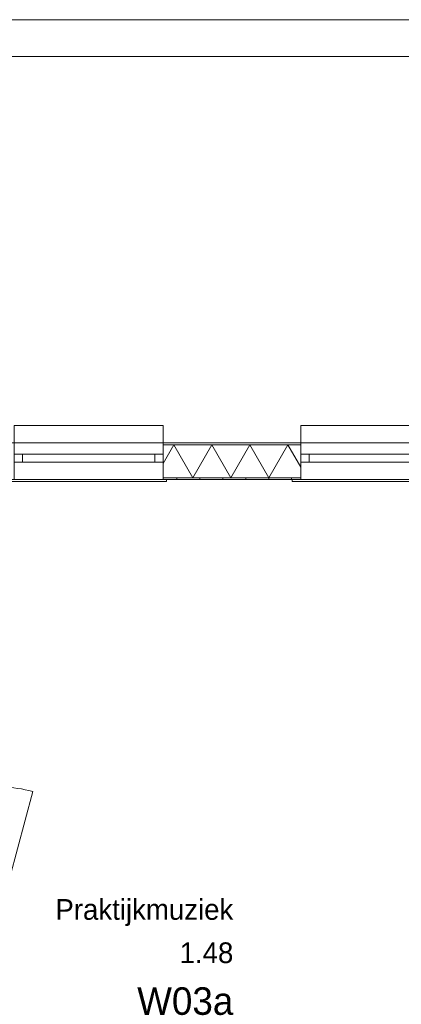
# Model space of a CAD drawing. Header units: millimetres. Extents: x -850 to 154668, y -25041 to 71030.
# Tile 169 of 211: x 37429 to 40757, y 45660 to 54235. Entities that reach past the tile are written whole.
import ezdxf
from ezdxf.enums import TextEntityAlignment as Align

# ---------------------------------------------------------------- set-up
doc = ezdxf.new("R2010")
doc.units = ezdxf.units.MM
doc.header["$MEASUREMENT"] = 0
for name, color, linetype in [('New_21 Buitenwanden', 7, 'Continuous'), ('New_21 Buitenwanden Doorsnede-arcering', 7, 'Continuous'), ('New_21 Buitenwanden Laagscheidingslijnen', 7, 'Continuous'), ('New_21 Buitenwanden Ramen', 7, 'Continuous'), ('New_22 NC Binnenwanden', 7, 'Continuous'), ('New_22 NC Binnenwanden Deuren', 7, 'Continuous'), ('New_22 NC Binnenwanden Doorsnede-arcering', 7, 'Continuous'), ('New_23 Vloeren', 7, 'Continuous'), ('New_Z Ruimtefuncties', 7, 'Continuous'), ('New_Z Ruimtefuncties Zone omranding', 7, 'Continuous'), ('New_Z Ruimtefuncties Zone tekst', 7, 'Continuous')]:
    doc.layers.add(name, color=color, linetype=linetype)
doc.styles.add('GENERATED_STYLE_1', font='txt')
doc.styles.add('GENERATED_STYLE_2', font='txt')

# ---------------------------------------------------------------- blocks, each defined once
blk = doc.blocks.new('Slab_3_2', base_point=(0, 51154.6))
at = {"layer": 'New_23 Vloeren', "color": 1, "linetype": 'Continuous', "lineweight": 0, "flags": 128}
blk.add_lwpolyline([(25600, 49879.9), (31400.4, 49880), (31400.4, 50230), (31940.2, 50230), (31940.2, 50378.2), (33240.2, 50378.2), (33240.2, 50230), (49780.3, 50230), (49780.3, 50378.2), (51080.3, 50378.2)], dxfattribs=at)
blk = doc.blocks.new('Slab_13_2', base_point=(31400.4, 53915))
at = {"layer": 'New_23 Vloeren', "color": 1, "linetype": 'Continuous', "lineweight": 0, "flags": 128}
blk.add_lwpolyline([(31400.4, 53915), (31400.4, 50700.2), (32380.3, 50700.2), (33680.3, 50700.2), (33680.3, 50550.2), (49780.3, 50550.2), (49780.3, 50230), (51080.3, 50230), (51080.3, 50550.2), (61610, 50550.2), (61610, 53915)], close=True, dxfattribs=at)
blk = doc.blocks.new('Wall_162_2', base_point=(61610, 53915))
at = {"layer": 'New_21 Buitenwanden', "color": 8, "linetype": 'Continuous', "lineweight": 0, "true_color": 0x778488, "flags": 128}
for points in [[(52630, 54235.2), (36890, 54235.2)], [(36890, 53915), (52630, 53915)]]:
    blk.add_lwpolyline(points, dxfattribs=at)
blk = doc.blocks.new('*X1389')
at = {"layer": 'New_21 Buitenwanden Doorsnede-arcering', "linetype": 'Continuous', "lineweight": 0, "true_color": 0xe9ebeb}
for points in [[(38680.3, 50532.2), (38680.3, 50532.1), (38702.5, 50532.1), (38702.5, 50532.2)], [(38852.5, 50532.2), (38852.5, 50532.1), (39002.5, 50532.1), (39002.5, 50532.2)], [(39152.5, 50532.2), (39152.5, 50532.1), (39302.5, 50532.1), (39302.5, 50532.2)], [(39452.5, 50532.2), (39452.5, 50532.1), (39602.5, 50532.1), (39602.5, 50532.2)], [(39880.3, 50532.2), (39752.5, 50532.2), (39752.5, 50532.1), (39880.3, 50532.1)]]:
    blk.add_hatch(color=254, dxfattribs=at).paths.add_polyline_path(points)
blk = doc.blocks.new('*X1397')
at = {"layer": 'New_21 Buitenwanden Doorsnede-arcering', "linetype": 'Continuous', "lineweight": 0, "true_color": 0xe9ebeb}
for points in [[(38680.3, 50245.1), (38680.3, 50245), (38702.5, 50245), (38702.5, 50245.1)], [(38852.5, 50245.1), (38852.5, 50245), (39002.5, 50245), (39002.5, 50245.1)], [(39152.5, 50245.1), (39152.5, 50245), (39302.5, 50245), (39302.5, 50245.1)], [(39452.5, 50245.1), (39452.5, 50245), (39602.5, 50245), (39602.5, 50245.1)], [(39880.3, 50245.1), (39752.5, 50245.1), (39752.5, 50245), (39880.3, 50245)]]:
    blk.add_hatch(color=254, dxfattribs=at).paths.add_polyline_path(points)
blk = doc.blocks.new('*X1405')
at = {"layer": 'New_21 Buitenwanden Doorsnede-arcering', "color": 254, "linetype": 'Continuous', "lineweight": 0, "true_color": 0xe9ebeb}
for p, q in [((38773.7, 50532.1), (38680.3, 50370.3)), ((38773.7, 50532.1), (38939.4, 50245.1)), ((39105.1, 50532.1), (38939.4, 50245.1)), ((39105.1, 50532.1), (39270.8, 50245.1)), ((39436.5, 50532.1), (39270.8, 50245.1)), ((39436.5, 50532.1), (39602.2, 50245.1)), ((39767.9, 50532.1), (39602.2, 50245.1)), ((39767.9, 50532.1), (39880.3, 50337.4))]:
    blk.add_line(p, q, dxfattribs=at)
blk = doc.blocks.new('R1 22_7')
at = {"layer": 'New_21 Buitenwanden Ramen', "color": 1, "linetype": 'Continuous', "lineweight": 0}
for p, q in [((-725, 150.2), (-725, 168.2)), ((-725, 168.2), (680, 168.2)), ((-650, 150.2), (-680, 150.2)), ((-650, 150.2), (-680, 150.2)), ((-650, 135.2), (-650, 150.2)), ((-650, 135.2), (-650, 150.2)), ((-650, 0), (-650, 135.1)), ((-650, 0), (-650, 135.1)), ((650, 135.2), (650, 150.2)), ((650, 135.2), (650, 150.2)), ((650, 150.2), (680, 150.2)), ((650, 150.2), (680, 150.2)), ((650, 0), (650, 135.1)), ((650, 0), (650, 135.1)), ((680, 168.2), (680, 150.2)), ((-650, 0), (-577, 0)), ((-650, -72), (-650, 0)), ((-650, -72), (-650, 0)), ((-577, 0), (-577, -72)), ((-577, 0), (577, 0)), ((577, -72), (577, 0)), ((577, 0), (650, 0)), ((650, -72), (650, 0)), ((650, -72), (650, 0)), ((-577, -72), (-650, -72)), ((-650, -152), (-650, -72)), ((577, -72), (-577, -72)), ((650, -72), (577, -72)), ((650, -152), (650, -72)), ((-650, -170), (-650, -320)), ((650, -320), (650, -170)), ((-650, -320), (650, -320))]:
    blk.add_line(p, q, dxfattribs=at)
at = {"layer": 'New_21 Buitenwanden Ramen', "color": 9, "linetype": 'Continuous', "lineweight": 0}
for p, q in [((-650, 150.2), (650, 150.2)), ((-650, 135.1), (-650, 135.2)), ((-650, 135.1), (-650, 135.2)), ((650, 135.1), (650, 135.2)), ((650, 135.1), (650, 135.2)), ((-650, -170), (-650, -152)), ((650, -170), (650, -152))]:
    blk.add_line(p, q, dxfattribs=at)
blk = doc.blocks.new('Wall_217_2', base_point=(33515.2, 50230))
at = {"layer": 'New_21 Buitenwanden Doorsnede-arcering', "linetype": 'Continuous', "lineweight": 0, "true_color": 0xe9ebeb}
h = blk.add_hatch(dxfattribs=at)
h.set_pattern_fill('930_Lijnen_vert_200_0002', color=254, style=0, pattern_type=2)
h.set_pattern_definition([(270, (0, 0), (200, 0), [])])
h.paths.add_polyline_path([(38680.3, 50245), (38680.3, 50230), (39880.3, 50230), (39880.3, 50245)])
at = {"layer": 'New_21 Buitenwanden', "color": 8, "linetype": 'Continuous', "lineweight": 0, "true_color": 0x778488}
for p, q in [((38680.3, 50550.2), (38680.3, 50532.2)), ((38680.3, 50532.2), (38680.3, 50452.2)), ((39880.3, 50550.2), (39880.3, 50532.2)), ((39880.3, 50532.2), (39880.3, 50452.2)), ((38680.3, 50452.2), (38680.3, 50380.2)), ((39880.3, 50452.2), (39880.3, 50380.2)), ((38680.3, 50380.2), (38680.3, 50245.1)), ((39880.3, 50380.2), (39880.3, 50245.1)), ((38680.3, 50245.1), (38680.3, 50245)), ((38680.3, 50245), (38680.3, 50230)), ((38680.3, 50230), (38710.3, 50230)), ((39880.3, 50230), (39850.3, 50230)), ((39880.3, 50245.1), (39880.3, 50245)), ((39880.3, 50245), (39880.3, 50230))]:
    blk.add_line(p, q, dxfattribs=at)
at = {"layer": 'New_21 Buitenwanden', "color": 8, "linetype": 'Continuous', "lineweight": 0, "true_color": 0x778488, "flags": 128}
for points in [[(39880.3, 50550.2), (38680.3, 50550.2)], [(38680.3, 50230), (39880.3, 50230)]]:
    blk.add_lwpolyline(points, dxfattribs=at)
at = {"layer": 'New_21 Buitenwanden Laagscheidingslijnen', "color": 8, "linetype": 'Continuous', "lineweight": 0, "true_color": 0x778488}
for p, q in [((39880.3, 50532.2), (38680.3, 50532.2)), ((39880.3, 50532.1), (38680.3, 50532.1)), ((38680.3, 50245.1), (39880.3, 50245.1)), ((38680.3, 50245), (39880.3, 50245))]:
    blk.add_line(p, q, dxfattribs=at)
at = {"layer": 'New_21 Buitenwanden', "color": 8, "lineweight": 0, "true_color": 0x778488}
for name in ['*X1389', '*X1405', '*X1397']:
    blk.add_blockref(name, (0, 0), dxfattribs=at)
at = {"layer": 'New_21 Buitenwanden Ramen', "color": 1, "linetype": 'Continuous', "lineweight": 0, "xscale": -1, "zscale": 1000, "rotation": 180}
for p in [(38030.3, 50380.2), (40530.3, 50380.2)]:
    blk.add_blockref('R1 22_7', p, dxfattribs=at)
blk = doc.blocks.new('*X1494')
at = {"layer": 'New_22 NC Binnenwanden Doorsnede-arcering', "color": 254, "linetype": 'Continuous', "lineweight": 0, "true_color": 0xe9ebeb}
for p, q in [((37215.6, 45709.7), (37255.4, 45709.7)), ((37243, 45682.3), (37255.4, 45682.3))]:
    blk.add_line(p, q, dxfattribs=at)
blk = doc.blocks.new('*X1495')
at = {"layer": 'New_22 NC Binnenwanden Doorsnede-arcering', "color": 254, "linetype": 'Continuous', "lineweight": 0, "true_color": 0xe9ebeb}
for p, q in [((37110.4, 49909.7), (37255.4, 49909.7)), ((37110.4, 49882.3), (37255.4, 49882.3)), ((37110.4, 49854.9), (37255.4, 49854.9)), ((37110.4, 49827.4), (37255.4, 49827.4)), ((37110.4, 49800), (37255.4, 49800)), ((37110.4, 49609.7), (37255.4, 49609.7)), ((37110.4, 49582.3), (37255.4, 49582.3)), ((37110.4, 49554.9), (37255.4, 49554.9)), ((37110.4, 49527.4), (37255.4, 49527.4)), ((37110.4, 49500), (37255.4, 49500)), ((37110.4, 49309.7), (37255.4, 49309.7)), ((37110.4, 49282.3), (37255.4, 49282.3)), ((37110.4, 49254.9), (37255.4, 49254.9)), ((37110.4, 49227.4), (37255.4, 49227.4)), ((37110.4, 49200), (37255.4, 49200)), ((37110.4, 49009.7), (37255.4, 49009.7)), ((37110.4, 48982.3), (37255.4, 48982.3)), ((37110.4, 48954.9), (37255.4, 48954.9)), ((37110.4, 48927.4), (37255.4, 48927.4)), ((37110.4, 48900), (37255.4, 48900)), ((37110.4, 48709.7), (37255.4, 48709.7)), ((37110.4, 48682.3), (37255.4, 48682.3)), ((37110.4, 48654.9), (37255.4, 48654.9)), ((37110.4, 48627.4), (37255.4, 48627.4)), ((37110.4, 48600), (37255.4, 48600)), ((37110.4, 48409.7), (37255.4, 48409.7)), ((37110.4, 48382.3), (37255.4, 48382.3)), ((37110.4, 48354.9), (37255.4, 48354.9)), ((37110.4, 48327.4), (37255.4, 48327.4)), ((37110.4, 48300), (37255.4, 48300)), ((37110.4, 48109.7), (37255.4, 48109.7)), ((37110.4, 48082.3), (37255.4, 48082.3)), ((37110.4, 48054.9), (37255.4, 48054.9)), ((37110.4, 48027.4), (37255.4, 48027.4)), ((37110.4, 48000), (37255.4, 48000)), ((37110.4, 47809.7), (37255.4, 47809.7)), ((37110.4, 47782.3), (37255.4, 47782.3)), ((37110.4, 47754.9), (37255.4, 47754.9)), ((37110.4, 47727.4), (37255.4, 47727.4)), ((37110.4, 47700), (37255.4, 47700))]:
    blk.add_line(p, q, dxfattribs=at)
blk = doc.blocks.new('*X1496')
at = {"layer": 'New_22 NC Binnenwanden Doorsnede-arcering', "color": 254, "linetype": 'Continuous', "lineweight": 0, "true_color": 0xe9ebeb}
for p, q in [((37110.4, 46500), (37255.4, 46500)), ((37110.4, 46309.7), (37255.4, 46309.7)), ((37110.4, 46282.3), (37255.4, 46282.3)), ((37110.4, 46254.9), (37255.4, 46254.9)), ((37110.4, 46227.4), (37255.4, 46227.4)), ((37110.4, 46200), (37255.4, 46200)), ((37110.4, 46009.7), (37255.4, 46009.7)), ((37110.4, 45982.3), (37255.4, 45982.3)), ((37110.4, 45954.9), (37255.4, 45954.9)), ((37110.4, 45927.4), (37255.4, 45927.4)), ((37110.4, 45900), (37255.4, 45900))]:
    blk.add_line(p, q, dxfattribs=at)
blk = doc.blocks.new('D1 22_3')
at = {"layer": 'New_22 NC Binnenwanden Deuren', "color": 1, "linetype": 'Continuous', "lineweight": 0}
for q in [(-481.8, 267.6), (-517, 0)]:
    blk.add_line((517, 0), q, dxfattribs=at)
at = {"layer": 'New_22 NC Binnenwanden Deuren', "color": 7, "linetype": 'Continuous', "lineweight": 0}
for p, q in [((-517, -20), (-517, -139)), ((-517, -20), (-517, -139)), ((517, -20), (517, -139)), ((517, -20), (517, -139)), ((-517, -139), (-517, -165)), ((517, -139), (517, -165))]:
    blk.add_line(p, q, dxfattribs=at)
at = {"layer": 'New_22 NC Binnenwanden Deuren', "color": 1, "linetype": 'Continuous', "lineweight": 0}
blk.add_arc((517, 0), 1034, 165, 180, dxfattribs=at)
blk = doc.blocks.new('*X1498')
at = {"layer": 'New_22 NC Binnenwanden Doorsnede-arcering', "color": 254, "linetype": 'Continuous', "lineweight": 0, "true_color": 0xe9ebeb}
for p, q in [((37110.4, 45709.7), (37215.6, 45709.7)), ((37110.4, 45682.3), (37243, 45682.3))]:
    blk.add_line(p, q, dxfattribs=at)
blk = doc.blocks.new('Wall_243_2', base_point=(37255.4, 50210))
at = {"layer": 'New_22 NC Binnenwanden', "color": 8, "linetype": 'Continuous', "lineweight": 0, "true_color": 0x778488}
for p, q in [((37136.4, 47549), (37110.4, 47549)), ((37255.4, 47549), (37136.4, 47549)), ((37136.4, 46515), (37110.4, 46515)), ((37255.4, 46515), (37136.4, 46515))]:
    blk.add_line(p, q, dxfattribs=at)
at = {"layer": 'New_22 NC Binnenwanden', "color": 8, "linetype": 'Continuous', "lineweight": 0, "true_color": 0x778488, "flags": 128}
for points in [[(37110.4, 50065), (37110.4, 47549)], [(37255.4, 47549), (37255.4, 50065)], [(37110.4, 46515), (37110.4, 45815)], [(37255.4, 45670), (37255.4, 46515)], [(37255.4, 45670), (37110.4, 45670)]]:
    blk.add_lwpolyline(points, dxfattribs=at)
at = {"layer": 'New_22 NC Binnenwanden', "color": 8, "lineweight": 0, "true_color": 0x778488}
for name in ['*X1495', '*X1496', '*X1498', '*X1494']:
    blk.add_blockref(name, (0, 0), dxfattribs=at)
at = {"layer": 'New_22 NC Binnenwanden Deuren', "color": 1, "linetype": 'Continuous', "lineweight": 0, "zscale": 1000, "rotation": 269.9999999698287}
blk.add_blockref('D1 22_3', (37275.4, 47032), dxfattribs=at)
blk = doc.blocks.new('Praktijkmuziek_1.48_81_2', base_point=(38497.9, 46051.6))
at = {"layer": 'New_Z Ruimtefuncties Zone tekst', "color": 2, "lineweight": 0}
for tag, height, style, p in [('ROOM_NAME', 180, 'GENERATED_STYLE_1', (39291.9, 46576.2)), ('DUMMY_938', 180, 'GENERATED_STYLE_1', (39291.9, 46617.3)), ('DUMMY_939', 180, 'GENERATED_STYLE_1', (39291.9, 46240.2)), ('ROOM_NUMBER', 180, 'GENERATED_STYLE_1', (39291.9, 46199)), ('stWallCovering', 240, 'GENERATED_STYLE_2', (39291.9, 45808.2))]:
    blk.add_attdef(tag, text='', height=height, dxfattribs=dict(at, style=style)).set_placement(p, align=Align.TOP_RIGHT)
at = {"layer": 'New_Z Ruimtefuncties Zone tekst', "color": 2, "lineweight": 0, "style": 'GENERATED_STYLE_2'}
blk.add_attdef('DUMMY_940', text='', height=240, dxfattribs=at).set_placement((37703.8, 45863), align=Align.TOP_LEFT)

msp = doc.modelspace()

# ---------------------------------------------------------------- linework, layer by layer
at = {"layer": 'New_Z Ruimtefuncties Zone omranding', "color": 211, "linetype": 'Continuous', "lineweight": 0, "true_color": 0xffaaff, "flags": 128}
msp.add_lwpolyline([(33445.4, 40995), (42915.4, 40995), (42915.4, 50230), (41095.4, 50230.2), (33445.4, 50231)], close=True, dxfattribs=at)

# ---------------------------------------------------------------- block references
at = {"layer": 'New_21 Buitenwanden', "color": 8, "lineweight": 0, "true_color": 0x778488}
msp.add_blockref('Wall_217_2', (33515.2, 50230), dxfattribs=at)
at = {"layer": 'New_22 NC Binnenwanden', "color": 8, "lineweight": 0, "true_color": 0x778488}
msp.add_blockref('Wall_243_2', (37255.4, 50210), dxfattribs=at)
at = {"layer": 'New_23 Vloeren', "color": 1, "linetype": 'Continuous', "lineweight": 0}
for name, p in [('Slab_3_2', (0, 51154.6)), ('Slab_13_2', (31400.4, 53915))]:
    msp.add_blockref(name, p, dxfattribs=at)
at = {"layer": 'New_Z Ruimtefuncties', "color": 2, "linetype": 'Continuous', "lineweight": 0}
msp.add_blockref('Praktijkmuziek_1.48_81_2', (38497.9, 46051.6), dxfattribs=at).add_auto_attribs({'ROOM_NAME': 'Praktijkmuziek', 'ROOM_NUMBER': '1.48', 'stWallCovering': 'W03a'})

# ---------------------------------------------------------------- next in the draw order: block references
at = {"layer": 'New_21 Buitenwanden', "color": 8, "lineweight": 0, "true_color": 0x778488}
msp.add_blockref('Wall_162_2', (61610, 53915), dxfattribs=at)

doc.saveas('drawing.dxf')
